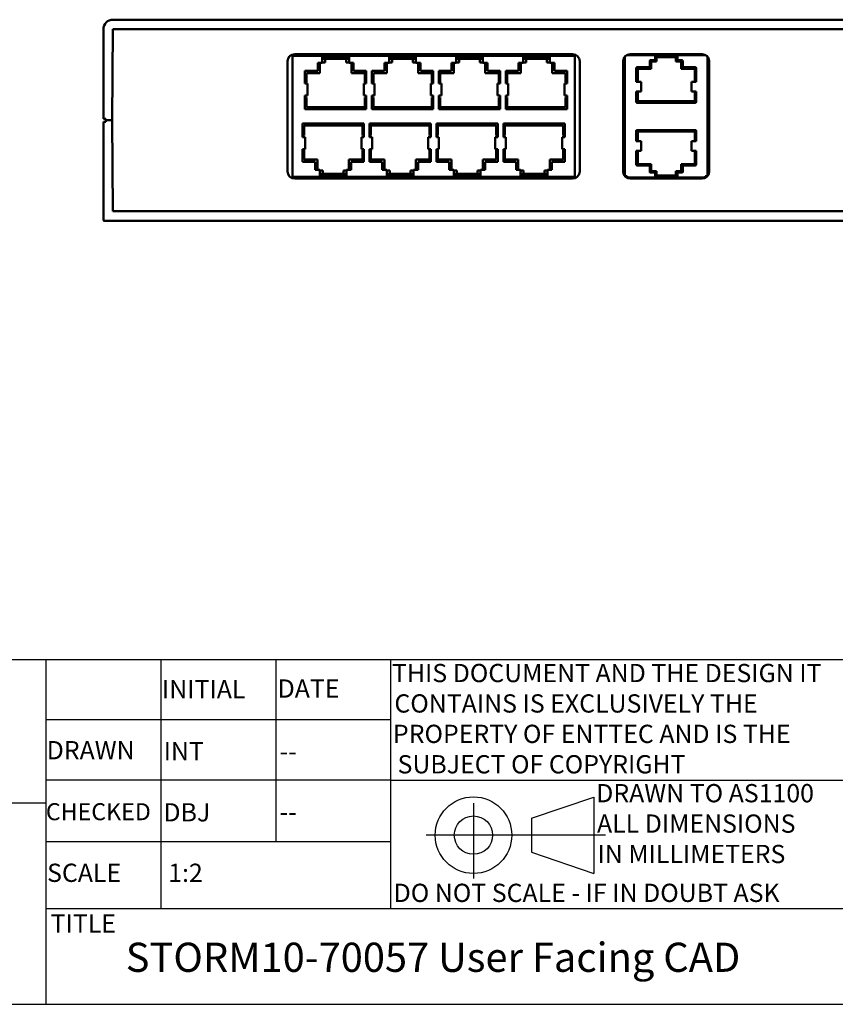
# Model space of a CAD drawing. Header units: inches. Extents: x 0 to 17, y 0 to 11.
# Tile 10 of 21: x 11 to 14.4, y 0.4 to 4.4. Entities that reach past the tile are written whole.
import ezdxf

# ---------------------------------------------------------------- set-up
doc = ezdxf.new("R2010")
doc.units = ezdxf.units.IN
doc.header["$LTSCALE"] = 0.75
doc.header["$MEASUREMENT"] = 0
for name, color, linetype in [('A3 ASME - Drawing Template (V1) v1_0', 7, 'Continuous'), ('Border', 7, 'Continuous'), ('Titleblock', 7, 'Continuous')]:
    doc.layers.add(name, color=color, linetype=linetype)
doc.layers.add('Annotations', color=7, linetype='Continuous', lineweight=25)
doc.layers.add('Visible', color=7, linetype='Continuous', lineweight=50)
doc.styles.get("Standard").update_dxf_attribs({"font": 'arial.ttf'})

# ---------------------------------------------------------------- blocks, each defined once
blk = doc.blocks.new('ANSI_B_SHEET')
at = {"layer": 'Border'}
blk.add_line((0.62, 0.38), (16.38, 0.38), dxfattribs=at)
blk = doc.blocks.new('A3 ASME - DRAWING TEMPLATE (V1) V1')
at = {"layer": 'A3 ASME - Drawing Template (V1) v1_0'}
for p, q in [((0.78894, 4.220906), (40.81934, 4.220906)), ((27.48894, 4.220906), (27.48894, 0.620906)), ((28.68894, 4.220906), (28.68894, 1.620906)), ((29.88894, 4.220906), (29.88894, 2.320906)), ((31.08894, 1.620906), (31.08894, 4.220906)), ((31.08894, 3.590906), (27.48894, 3.590906)), ((31.08894, 2.960906), (27.48894, 2.960906)), ((31.08894, 2.960906), (36.28894, 2.960906)), ((32.559853, 2.564027), (33.209853, 2.785463)), ((33.209853, 2.785463), (33.209853, 1.987434)), ((27.48894, 2.720906), (22.48894, 2.720906)), ((31.952587, 2.720906), (31.952587, 1.934141)), ((32.559853, 2.564027), (32.559853, 2.211086)), ((33.331208, 2.387285), (31.459275, 2.387285)), ((27.48894, 2.320906), (31.08894, 2.320906)), ((32.559853, 2.211086), (33.209853, 1.987434)), ((27.48894, 1.620906), (40.81934, 1.620906)), ((0.78894, 0.620906), (40.81934, 0.620906))]:
    blk.add_line(p, q, dxfattribs=at)
for radius in [0.4, 0.2]:
    blk.add_circle((31.952587, 2.387285), radius, dxfattribs=at)

msp = doc.modelspace()

# ---------------------------------------------------------------- linework, layer by layer
at = {"layer": 'Visible', "extrusion": (-5.933e-13, 0, -1)}
for p, q in [((15.26592, 4.42753), (11.40765, 4.42753)), ((15.26592, 4.42753), (11.40765, 4.42753)), ((11.36828, 4.38816), (11.36828, 4.02005)), ((11.36828, 4.38816), (11.36828, 4.02005)), ((11.40765, 4.38816), (11.40439, 4.01414)), ((11.40765, 4.38816), (11.40439, 4.01414)), ((11.40765, 4.38816), (15.26592, 4.38816)), ((11.40765, 4.38816), (15.26592, 4.38816)), ((12.12513, 3.80372), (12.12513, 4.25647)), ((12.12513, 3.80372), (12.12513, 4.25647)), ((13.30544, 4.27911), (12.1456, 4.27911)), ((12.1456, 4.27911), (12.1456, 3.78108)), ((12.1456, 4.27911), (12.1456, 3.78108)), ((13.30544, 4.27911), (12.1456, 4.27911)), ((12.15465, 4.286), (13.29639, 4.286)), ((12.15465, 4.286), (13.29639, 4.286)), ((12.26786, 4.27419), (12.26786, 4.24958)), ((12.37786, 4.27419), (12.26786, 4.27419)), ((12.26786, 4.27419), (12.26786, 4.24958)), ((12.37786, 4.27419), (12.26786, 4.27419)), ((12.26786, 4.25196), (12.28031, 4.25196)), ((12.26814, 4.26697), (12.37759, 4.26697)), ((12.26814, 4.26697), (12.37759, 4.26697)), ((12.28031, 4.26669), (12.36541, 4.26669)), ((12.28031, 4.25196), (12.28031, 4.26669)), ((12.36541, 4.26669), (12.36541, 4.25196)), ((12.36541, 4.25196), (12.37786, 4.25196)), ((12.37786, 4.24958), (12.37786, 4.27419)), ((12.37786, 4.24958), (12.37786, 4.27419)), ((12.54286, 4.27419), (12.54286, 4.24958)), ((12.65286, 4.27419), (12.54286, 4.27419)), ((12.54286, 4.27419), (12.54286, 4.24958)), ((12.65286, 4.27419), (12.54286, 4.27419)), ((12.54286, 4.25196), (12.55531, 4.25196)), ((12.65259, 4.26697), (12.54314, 4.26697)), ((12.65259, 4.26697), (12.54314, 4.26697)), ((12.55531, 4.26669), (12.64041, 4.26669)), ((12.55531, 4.25196), (12.55531, 4.26669)), ((12.64041, 4.26669), (12.64041, 4.25196)), ((12.64041, 4.25196), (12.65286, 4.25196)), ((12.65286, 4.24958), (12.65286, 4.27419)), ((12.65286, 4.24958), (12.65286, 4.27419)), ((12.81786, 4.27419), (12.81786, 4.24958)), ((12.92786, 4.27419), (12.81786, 4.27419)), ((12.81786, 4.27419), (12.81786, 4.24958)), ((12.92786, 4.27419), (12.81786, 4.27419)), ((12.81786, 4.25196), (12.83031, 4.25196)), ((12.92759, 4.26697), (12.81814, 4.26697)), ((12.92759, 4.26697), (12.81814, 4.26697)), ((12.83031, 4.26669), (12.91541, 4.26669)), ((12.83031, 4.25196), (12.83031, 4.26669)), ((12.91541, 4.26669), (12.91541, 4.25196)), ((12.91541, 4.25196), (12.92786, 4.25196)), ((12.92786, 4.24958), (12.92786, 4.27419)), ((12.92786, 4.24958), (12.92786, 4.27419)), ((13.09286, 4.27419), (13.09286, 4.24958)), ((13.20286, 4.27419), (13.09286, 4.27419)), ((13.09286, 4.27419), (13.09286, 4.24958)), ((13.20286, 4.27419), (13.09286, 4.27419)), ((13.09286, 4.25196), (13.10531, 4.25196)), ((13.09314, 4.26697), (13.20259, 4.26697)), ((13.09314, 4.26697), (13.20259, 4.26697)), ((13.10531, 4.26669), (13.19041, 4.26669)), ((13.10531, 4.25196), (13.10531, 4.26669)), ((13.19041, 4.26669), (13.19041, 4.25196)), ((13.19041, 4.25196), (13.20286, 4.25196)), ((13.20286, 4.24958), (13.20286, 4.27419)), ((13.20286, 4.24958), (13.20286, 4.27419)), ((13.30544, 3.78108), (13.30544, 4.27911)), ((13.30544, 3.78108), (13.30544, 4.27911)), ((13.32591, 4.25647), (13.32591, 3.80372)), ((13.32591, 4.25647), (13.32591, 3.80372)), ((13.50411, 3.80372), (13.50411, 4.25647)), ((13.50411, 3.80372), (13.50411, 4.25647)), ((13.5112, 4.27321), (13.5112, 3.78453)), ((13.5112, 4.27321), (13.5112, 3.78453)), ((13.51907, 4.28108), (13.84348, 4.28108)), ((13.51907, 4.28108), (13.84348, 4.28108)), ((13.53364, 4.286), (13.82891, 4.286)), ((13.53364, 4.286), (13.82891, 4.286)), ((13.61336, 4.25746), (13.61336, 4.23581)), ((13.61336, 4.25746), (13.61336, 4.23581)), ((13.61435, 4.26006), (13.61435, 4.23088)), ((13.61435, 4.26006), (13.61435, 4.23088)), ((13.61451, 4.26024), (13.61927, 4.25549)), ((13.61451, 4.26024), (13.61927, 4.25549)), ((13.63639, 4.26041), (13.61469, 4.26041)), ((13.63639, 4.26041), (13.61469, 4.26041)), ((13.63147, 4.2614), (13.6173, 4.2614)), ((13.63147, 4.2614), (13.6173, 4.2614)), ((13.64131, 4.25549), (13.61927, 4.25549)), ((13.61927, 4.25549), (13.61927, 4.22596)), ((13.64131, 4.25549), (13.61927, 4.25549)), ((13.61927, 4.25549), (13.61927, 4.22596)), ((13.72714, 4.28051), (13.63541, 4.28051)), ((13.63541, 4.28051), (13.63541, 4.27321)), ((13.63541, 4.28051), (13.63541, 4.27321)), ((13.72714, 4.28051), (13.63541, 4.28051)), ((13.63541, 4.27321), (13.63541, 4.26533)), ((13.63541, 4.27321), (13.63541, 4.26533)), ((13.63639, 4.27321), (13.63639, 4.26041)), ((13.63639, 4.27321), (13.72616, 4.27321)), ((13.63639, 4.27321), (13.63639, 4.26041)), ((13.63639, 4.27321), (13.72616, 4.27321)), ((13.63639, 4.26041), (13.64131, 4.25549)), ((13.63639, 4.26041), (13.64131, 4.25549)), ((13.64131, 4.27321), (13.64131, 4.25549)), ((13.64131, 4.27321), (13.64131, 4.25549)), ((13.72124, 4.25549), (13.72124, 4.27321)), ((13.72124, 4.25549), (13.72124, 4.27321)), ((13.72616, 4.26041), (13.72124, 4.25549)), ((13.72616, 4.26041), (13.72124, 4.25549)), ((13.74328, 4.25549), (13.72124, 4.25549)), ((13.74328, 4.25549), (13.72124, 4.25549)), ((13.72616, 4.26041), (13.72616, 4.27321)), ((13.72616, 4.26041), (13.72616, 4.27321)), ((13.74785, 4.26041), (13.72616, 4.26041)), ((13.74785, 4.26041), (13.72616, 4.26041)), ((13.72714, 4.27321), (13.72714, 4.28051)), ((13.72714, 4.27321), (13.72714, 4.28051)), ((13.72714, 4.26533), (13.72714, 4.27321)), ((13.72714, 4.26533), (13.72714, 4.27321)), ((13.74525, 4.2614), (13.73108, 4.2614)), ((13.74525, 4.2614), (13.73108, 4.2614)), ((13.74803, 4.26024), (13.74328, 4.25549)), ((13.74803, 4.26024), (13.74328, 4.25549)), ((13.74328, 4.22596), (13.74328, 4.25549)), ((13.74328, 4.22596), (13.74328, 4.25549)), ((13.7482, 4.23088), (13.7482, 4.26006)), ((13.7482, 4.23088), (13.7482, 4.26006)), ((13.74919, 4.23581), (13.74919, 4.25746)), ((13.74919, 4.23581), (13.74919, 4.25746)), ((13.85135, 3.78453), (13.85135, 4.27321)), ((13.85135, 3.78453), (13.85135, 4.27321)), ((13.85844, 4.25647), (13.85844, 3.80372)), ((13.85844, 4.25647), (13.85844, 3.80372)), ((12.19688, 4.21671), (12.19688, 4.16455)), ((12.24904, 4.21671), (12.19688, 4.21671)), ((12.19688, 4.21671), (12.19688, 4.16455)), ((12.24904, 4.21671), (12.19688, 4.21671)), ((12.24904, 4.24958), (12.24904, 4.21671)), ((12.26786, 4.24958), (12.24904, 4.24958)), ((12.24904, 4.24958), (12.24904, 4.21671)), ((12.26786, 4.24958), (12.24904, 4.24958)), ((12.25826, 4.20788), (12.25826, 4.24958)), ((12.39668, 4.24958), (12.37786, 4.24958)), ((12.39668, 4.24958), (12.37786, 4.24958)), ((12.38746, 4.24958), (12.38746, 4.20788)), ((12.39668, 4.21671), (12.39668, 4.24958)), ((12.39668, 4.21671), (12.39668, 4.24958)), ((12.44885, 4.21671), (12.39668, 4.21671)), ((12.44885, 4.21671), (12.39668, 4.21671)), ((12.44885, 4.16455), (12.44885, 4.21671)), ((12.44885, 4.16455), (12.44885, 4.21671)), ((12.47188, 4.21671), (12.47188, 4.16455)), ((12.52404, 4.21671), (12.47188, 4.21671)), ((12.47188, 4.21671), (12.47188, 4.16455)), ((12.52404, 4.21671), (12.47188, 4.21671)), ((12.52404, 4.24958), (12.52404, 4.21671)), ((12.54286, 4.24958), (12.52404, 4.24958)), ((12.52404, 4.24958), (12.52404, 4.21671)), ((12.54286, 4.24958), (12.52404, 4.24958)), ((12.53326, 4.20788), (12.53326, 4.24958)), ((12.67168, 4.24958), (12.65286, 4.24958)), ((12.67168, 4.24958), (12.65286, 4.24958)), ((12.66246, 4.24958), (12.66246, 4.20788)), ((12.67168, 4.21671), (12.67168, 4.24958)), ((12.67168, 4.21671), (12.67168, 4.24958)), ((12.72385, 4.21671), (12.67168, 4.21671)), ((12.72385, 4.21671), (12.67168, 4.21671)), ((12.72385, 4.16455), (12.72385, 4.21671)), ((12.72385, 4.16455), (12.72385, 4.21671)), ((12.74688, 4.21671), (12.74688, 4.16455)), ((12.79904, 4.21671), (12.74688, 4.21671)), ((12.74688, 4.21671), (12.74688, 4.16455)), ((12.79904, 4.21671), (12.74688, 4.21671)), ((12.79904, 4.24958), (12.79904, 4.21671)), ((12.81786, 4.24958), (12.79904, 4.24958)), ((12.79904, 4.24958), (12.79904, 4.21671)), ((12.81786, 4.24958), (12.79904, 4.24958)), ((12.80826, 4.20788), (12.80826, 4.24958)), ((12.94668, 4.24958), (12.92786, 4.24958)), ((12.94668, 4.24958), (12.92786, 4.24958)), ((12.93746, 4.24958), (12.93746, 4.20788)), ((12.94668, 4.21671), (12.94668, 4.24958)), ((12.94668, 4.21671), (12.94668, 4.24958)), ((12.99885, 4.21671), (12.94668, 4.21671)), ((12.99885, 4.21671), (12.94668, 4.21671)), ((12.99885, 4.16455), (12.99885, 4.21671)), ((12.99885, 4.16455), (12.99885, 4.21671)), ((13.02188, 4.21671), (13.02188, 4.16455)), ((13.07404, 4.21671), (13.02188, 4.21671)), ((13.02188, 4.21671), (13.02188, 4.16455)), ((13.07404, 4.21671), (13.02188, 4.21671)), ((13.07404, 4.24958), (13.07404, 4.21671)), ((13.09286, 4.24958), (13.07404, 4.24958)), ((13.07404, 4.24958), (13.07404, 4.21671)), ((13.09286, 4.24958), (13.07404, 4.24958)), ((13.08326, 4.20788), (13.08326, 4.24958)), ((13.22168, 4.24958), (13.20286, 4.24958)), ((13.22168, 4.24958), (13.20286, 4.24958)), ((13.21246, 4.24958), (13.21246, 4.20788)), ((13.22168, 4.21671), (13.22168, 4.24958)), ((13.22168, 4.21671), (13.22168, 4.24958)), ((13.27385, 4.21671), (13.22168, 4.21671)), ((13.27385, 4.21671), (13.22168, 4.21671)), ((13.27385, 4.16455), (13.27385, 4.21671)), ((13.27385, 4.16455), (13.27385, 4.21671)), ((13.55824, 4.22793), (13.55824, 4.17143)), ((13.55824, 4.22793), (13.55824, 4.17143)), ((13.55923, 4.23053), (13.55923, 4.17143)), ((13.55923, 4.23053), (13.55923, 4.17143)), ((13.5594, 4.23072), (13.56415, 4.22596)), ((13.5594, 4.23072), (13.56415, 4.22596)), ((13.61435, 4.23088), (13.55958, 4.23088)), ((13.61435, 4.23088), (13.55958, 4.23088)), ((13.60942, 4.23187), (13.56218, 4.23187)), ((13.60942, 4.23187), (13.56218, 4.23187)), ((13.61927, 4.22596), (13.56415, 4.22596)), ((13.56415, 4.22596), (13.56415, 4.17143)), ((13.56415, 4.22596), (13.56415, 4.17143)), ((13.61927, 4.22596), (13.56415, 4.22596)), ((13.61435, 4.23088), (13.61927, 4.22596)), ((13.61435, 4.23088), (13.61927, 4.22596)), ((13.7482, 4.23088), (13.74328, 4.22596)), ((13.7482, 4.23088), (13.74328, 4.22596)), ((13.7984, 4.22596), (13.74328, 4.22596)), ((13.7984, 4.22596), (13.74328, 4.22596)), ((13.80297, 4.23088), (13.7482, 4.23088)), ((13.80297, 4.23088), (13.7482, 4.23088)), ((13.80037, 4.23187), (13.75313, 4.23187)), ((13.80037, 4.23187), (13.75313, 4.23187)), ((13.80315, 4.23072), (13.7984, 4.22596)), ((13.80315, 4.23072), (13.7984, 4.22596)), ((13.7984, 4.17143), (13.7984, 4.22596)), ((13.7984, 4.17143), (13.7984, 4.22596)), ((13.80332, 4.17143), (13.80332, 4.23053)), ((13.80332, 4.17143), (13.80332, 4.23053)), ((13.80431, 4.17143), (13.80431, 4.22793)), ((13.80431, 4.17143), (13.80431, 4.22793)), ((12.20275, 4.20788), (12.25826, 4.20788)), ((12.20275, 4.1674), (12.20275, 4.20788)), ((12.38746, 4.20788), (12.44297, 4.20788)), ((12.44297, 4.20788), (12.44297, 4.1674)), ((12.47775, 4.20788), (12.53326, 4.20788)), ((12.47775, 4.1674), (12.47775, 4.20788)), ((12.66246, 4.20788), (12.71797, 4.20788)), ((12.71797, 4.20788), (12.71797, 4.1674)), ((12.75275, 4.20788), (12.80826, 4.20788)), ((12.75275, 4.1674), (12.75275, 4.20788)), ((12.93746, 4.20788), (12.99297, 4.20788)), ((12.99297, 4.20788), (12.99297, 4.1674)), ((13.02775, 4.20788), (13.08326, 4.20788)), ((13.02775, 4.1674), (13.02775, 4.20788)), ((13.21246, 4.20788), (13.26797, 4.20788)), ((13.26797, 4.20788), (13.26797, 4.1674)), ((13.56808, 4.17143), (13.55824, 4.17143)), ((13.56808, 4.17143), (13.55824, 4.17143)), ((13.57793, 4.17143), (13.56808, 4.17143)), ((13.57793, 4.17143), (13.56808, 4.17143)), ((13.57793, 4.13206), (13.57793, 4.17143)), ((13.57793, 4.13206), (13.57793, 4.17143)), ((13.79446, 4.17143), (13.78462, 4.17143)), ((13.78462, 4.17143), (13.78462, 4.13206)), ((13.79446, 4.17143), (13.78462, 4.17143)), ((13.78462, 4.17143), (13.78462, 4.13206)), ((13.80431, 4.17143), (13.79446, 4.17143)), ((13.80431, 4.17143), (13.79446, 4.17143)), ((12.20275, 4.1674), (12.19688, 4.1674)), ((12.20275, 4.1674), (12.19688, 4.1674)), ((12.20657, 4.16455), (12.19688, 4.16455)), ((12.20657, 4.16455), (12.19688, 4.16455)), ((12.20657, 4.16455), (12.20738, 4.16455)), ((12.20657, 4.16455), (12.20738, 4.16455)), ((12.20738, 4.11533), (12.20738, 4.16455)), ((12.43835, 4.16455), (12.43915, 4.16455)), ((12.43835, 4.16455), (12.43835, 4.11533)), ((12.43835, 4.16455), (12.43915, 4.16455)), ((12.44885, 4.16455), (12.43915, 4.16455)), ((12.44885, 4.16455), (12.43915, 4.16455)), ((12.44885, 4.1674), (12.44297, 4.1674)), ((12.44885, 4.1674), (12.44297, 4.1674)), ((12.47188, 4.1674), (12.47775, 4.1674)), ((12.47188, 4.1674), (12.47775, 4.1674)), ((12.48157, 4.16455), (12.47188, 4.16455)), ((12.48157, 4.16455), (12.47188, 4.16455)), ((12.48157, 4.16455), (12.48238, 4.16455)), ((12.48157, 4.16455), (12.48238, 4.16455)), ((12.48238, 4.11533), (12.48238, 4.16455)), ((12.71335, 4.16455), (12.71415, 4.16455)), ((12.71335, 4.16455), (12.71335, 4.11533)), ((12.71335, 4.16455), (12.71415, 4.16455)), ((12.72385, 4.16455), (12.71415, 4.16455)), ((12.72385, 4.16455), (12.71415, 4.16455)), ((12.71797, 4.1674), (12.72385, 4.1674)), ((12.71797, 4.1674), (12.72385, 4.1674)), ((12.74688, 4.1674), (12.75275, 4.1674)), ((12.74688, 4.1674), (12.75275, 4.1674)), ((12.75657, 4.16455), (12.74688, 4.16455)), ((12.75657, 4.16455), (12.74688, 4.16455)), ((12.75657, 4.16455), (12.75738, 4.16455)), ((12.75657, 4.16455), (12.75738, 4.16455)), ((12.75738, 4.11533), (12.75738, 4.16455)), ((12.98835, 4.16455), (12.98915, 4.16455)), ((12.98835, 4.16455), (12.98835, 4.11533)), ((12.98835, 4.16455), (12.98915, 4.16455)), ((12.99885, 4.16455), (12.98915, 4.16455)), ((12.99885, 4.16455), (12.98915, 4.16455)), ((12.99297, 4.1674), (12.99885, 4.1674)), ((12.99297, 4.1674), (12.99885, 4.1674)), ((13.02775, 4.1674), (13.02188, 4.1674)), ((13.02775, 4.1674), (13.02188, 4.1674)), ((13.03157, 4.16455), (13.02188, 4.16455)), ((13.03157, 4.16455), (13.02188, 4.16455)), ((13.03157, 4.16455), (13.03238, 4.16455)), ((13.03157, 4.16455), (13.03238, 4.16455)), ((13.03238, 4.11533), (13.03238, 4.16455)), ((13.26335, 4.16455), (13.26415, 4.16455)), ((13.26335, 4.16455), (13.26335, 4.11533)), ((13.26335, 4.16455), (13.26415, 4.16455)), ((13.27385, 4.16455), (13.26415, 4.16455)), ((13.27385, 4.16455), (13.26415, 4.16455)), ((13.27385, 4.1674), (13.26797, 4.1674)), ((13.27385, 4.1674), (13.26797, 4.1674)), ((13.55824, 4.13206), (13.55824, 4.09014)), ((13.55824, 4.13206), (13.56808, 4.13206)), ((13.55824, 4.13206), (13.55824, 4.09014)), ((13.55824, 4.13206), (13.56808, 4.13206)), ((13.55923, 4.13206), (13.55923, 4.08753)), ((13.55923, 4.13206), (13.55923, 4.08753)), ((13.56415, 4.13206), (13.56415, 4.0921)), ((13.56415, 4.13206), (13.56415, 4.0921)), ((13.56808, 4.13206), (13.57793, 4.13206)), ((13.56808, 4.13206), (13.57793, 4.13206)), ((13.78462, 4.13206), (13.79446, 4.13206)), ((13.78462, 4.13206), (13.79446, 4.13206)), ((13.79446, 4.13206), (13.80431, 4.13206)), ((13.79446, 4.13206), (13.80431, 4.13206)), ((13.7984, 4.0921), (13.7984, 4.13206)), ((13.7984, 4.0921), (13.7984, 4.13206)), ((13.80332, 4.08753), (13.80332, 4.13206)), ((13.80332, 4.08753), (13.80332, 4.13206)), ((13.80431, 4.09014), (13.80431, 4.13206)), ((13.80431, 4.09014), (13.80431, 4.13206)), ((12.19688, 4.11533), (12.19688, 4.05923)), ((12.20657, 4.11533), (12.19688, 4.11533)), ((12.20657, 4.11533), (12.19688, 4.11533)), ((12.19688, 4.11533), (12.19688, 4.05923)), ((12.19688, 4.10834), (12.20275, 4.10834)), ((12.19688, 4.10834), (12.20275, 4.10834)), ((12.20275, 4.06786), (12.20275, 4.10834)), ((12.20657, 4.11533), (12.20738, 4.11533)), ((12.20657, 4.11533), (12.20738, 4.11533)), ((12.43835, 4.11533), (12.43915, 4.11533)), ((12.43835, 4.11533), (12.43915, 4.11533)), ((12.44885, 4.11533), (12.43915, 4.11533)), ((12.44885, 4.11533), (12.43915, 4.11533)), ((12.44297, 4.10834), (12.44885, 4.10834)), ((12.44297, 4.10834), (12.44885, 4.10834)), ((12.44297, 4.10834), (12.44297, 4.06786)), ((12.44885, 4.05923), (12.44885, 4.11533)), ((12.44885, 4.05923), (12.44885, 4.11533)), ((12.47188, 4.11533), (12.47188, 4.05923)), ((12.48157, 4.11533), (12.47188, 4.11533)), ((12.48157, 4.11533), (12.47188, 4.11533)), ((12.47188, 4.11533), (12.47188, 4.05923)), ((12.47775, 4.10834), (12.47188, 4.10834)), ((12.47775, 4.10834), (12.47188, 4.10834)), ((12.47775, 4.06786), (12.47775, 4.10834)), ((12.48157, 4.11533), (12.48238, 4.11533)), ((12.48157, 4.11533), (12.48238, 4.11533)), ((12.71335, 4.11533), (12.71415, 4.11533)), ((12.71335, 4.11533), (12.71415, 4.11533)), ((12.72385, 4.11533), (12.71415, 4.11533)), ((12.72385, 4.11533), (12.71415, 4.11533)), ((12.72385, 4.10834), (12.71797, 4.10834)), ((12.72385, 4.10834), (12.71797, 4.10834)), ((12.71797, 4.10834), (12.71797, 4.06786)), ((12.72385, 4.05923), (12.72385, 4.11533)), ((12.72385, 4.05923), (12.72385, 4.11533)), ((12.74688, 4.11533), (12.74688, 4.05923)), ((12.75657, 4.11533), (12.74688, 4.11533)), ((12.75657, 4.11533), (12.74688, 4.11533)), ((12.74688, 4.11533), (12.74688, 4.05923)), ((12.75275, 4.10834), (12.74688, 4.10834)), ((12.75275, 4.10834), (12.74688, 4.10834)), ((12.75275, 4.06786), (12.75275, 4.10834)), ((12.75657, 4.11533), (12.75738, 4.11533)), ((12.75657, 4.11533), (12.75738, 4.11533)), ((12.98835, 4.11533), (12.98915, 4.11533)), ((12.98835, 4.11533), (12.98915, 4.11533)), ((12.99885, 4.11533), (12.98915, 4.11533)), ((12.99885, 4.11533), (12.98915, 4.11533)), ((12.99885, 4.10834), (12.99297, 4.10834)), ((12.99885, 4.10834), (12.99297, 4.10834)), ((12.99297, 4.10834), (12.99297, 4.06786)), ((12.99885, 4.05923), (12.99885, 4.11533)), ((12.99885, 4.05923), (12.99885, 4.11533)), ((13.02188, 4.11533), (13.02188, 4.05923)), ((13.03157, 4.11533), (13.02188, 4.11533)), ((13.03157, 4.11533), (13.02188, 4.11533)), ((13.02188, 4.11533), (13.02188, 4.05923)), ((13.02188, 4.10834), (13.02775, 4.10834)), ((13.02188, 4.10834), (13.02775, 4.10834)), ((13.02775, 4.06786), (13.02775, 4.10834)), ((13.03157, 4.11533), (13.03238, 4.11533)), ((13.03157, 4.11533), (13.03238, 4.11533)), ((13.26335, 4.11533), (13.26415, 4.11533)), ((13.26335, 4.11533), (13.26415, 4.11533)), ((13.27385, 4.11533), (13.26415, 4.11533)), ((13.27385, 4.11533), (13.26415, 4.11533)), ((13.26797, 4.10834), (13.27385, 4.10834)), ((13.26797, 4.10834), (13.27385, 4.10834)), ((13.26797, 4.10834), (13.26797, 4.06786)), ((13.27385, 4.05923), (13.27385, 4.11533)), ((13.27385, 4.05923), (13.27385, 4.11533)), ((13.5594, 4.08735), (13.56415, 4.0921)), ((13.5594, 4.08735), (13.56415, 4.0921)), ((13.56415, 4.0921), (13.7984, 4.0921)), ((13.56415, 4.0921), (13.7984, 4.0921)), ((13.80315, 4.08735), (13.7984, 4.0921)), ((13.80315, 4.08735), (13.7984, 4.0921)), ((12.19688, 4.05923), (12.44885, 4.05923)), ((12.19688, 4.05923), (12.44885, 4.05923)), ((12.44297, 4.06786), (12.20275, 4.06786)), ((12.44885, 4.06061), (12.42887, 4.06061)), ((12.42887, 4.06061), (12.42887, 4.05923)), ((12.42887, 4.06061), (12.42887, 4.05923)), ((12.44885, 4.06061), (12.42887, 4.06061)), ((12.43083, 4.05962), (12.44885, 4.05962)), ((12.43083, 4.05923), (12.43083, 4.05962)), ((12.43083, 4.05962), (12.44885, 4.05962)), ((12.43083, 4.05923), (12.43083, 4.05962)), ((12.49186, 4.06061), (12.47188, 4.06061)), ((12.49186, 4.06061), (12.47188, 4.06061)), ((12.47188, 4.05962), (12.48989, 4.05962)), ((12.47188, 4.05962), (12.48989, 4.05962)), ((12.47188, 4.05923), (12.72385, 4.05923)), ((12.47188, 4.05923), (12.72385, 4.05923)), ((12.71797, 4.06786), (12.47775, 4.06786)), ((12.48989, 4.05923), (12.48989, 4.05962)), ((12.48989, 4.05923), (12.48989, 4.05962)), ((12.49186, 4.06061), (12.49186, 4.05923)), ((12.49186, 4.06061), (12.49186, 4.05923)), ((12.70387, 4.06061), (12.70387, 4.05923)), ((12.72385, 4.06061), (12.70387, 4.06061)), ((12.72385, 4.06061), (12.70387, 4.06061)), ((12.70387, 4.06061), (12.70387, 4.05923)), ((12.70583, 4.05962), (12.72385, 4.05962)), ((12.70583, 4.05923), (12.70583, 4.05962)), ((12.70583, 4.05962), (12.72385, 4.05962)), ((12.70583, 4.05923), (12.70583, 4.05962)), ((12.76686, 4.06061), (12.74688, 4.06061)), ((12.76686, 4.06061), (12.74688, 4.06061)), ((12.74688, 4.05962), (12.76489, 4.05962)), ((12.74688, 4.05962), (12.76489, 4.05962)), ((12.74688, 4.05923), (12.99885, 4.05923)), ((12.74688, 4.05923), (12.99885, 4.05923)), ((12.99297, 4.06786), (12.75275, 4.06786)), ((12.76489, 4.05923), (12.76489, 4.05962)), ((12.76489, 4.05923), (12.76489, 4.05962)), ((12.76686, 4.06061), (12.76686, 4.05923)), ((12.76686, 4.06061), (12.76686, 4.05923)), ((12.99885, 4.06061), (12.97887, 4.06061)), ((12.97887, 4.06061), (12.97887, 4.05923)), ((12.97887, 4.06061), (12.97887, 4.05923)), ((12.99885, 4.06061), (12.97887, 4.06061)), ((12.98083, 4.05962), (12.99885, 4.05962)), ((12.98083, 4.05962), (12.98083, 4.05923)), ((12.98083, 4.05962), (12.99885, 4.05962)), ((12.98083, 4.05962), (12.98083, 4.05923)), ((13.04186, 4.06061), (13.02188, 4.06061)), ((13.04186, 4.06061), (13.02188, 4.06061)), ((13.02188, 4.05962), (13.03989, 4.05962)), ((13.02188, 4.05962), (13.03989, 4.05962)), ((13.02188, 4.05923), (13.27385, 4.05923)), ((13.02188, 4.05923), (13.27385, 4.05923)), ((13.26797, 4.06786), (13.02775, 4.06786)), ((13.03989, 4.05962), (13.03989, 4.05923)), ((13.03989, 4.05962), (13.03989, 4.05923)), ((13.04186, 4.06061), (13.04186, 4.05923)), ((13.04186, 4.06061), (13.04186, 4.05923)), ((13.55958, 4.08718), (13.80297, 4.08718)), ((13.55958, 4.08718), (13.80297, 4.08718)), ((13.56218, 4.0862), (13.80037, 4.0862)), ((13.56218, 4.0862), (13.80037, 4.0862)), ((11.37813, 4.02005), (11.36828, 4.02005)), ((11.37813, 4.02005), (11.36828, 4.02005)), ((11.36828, 4.00824), (11.36828, 3.60469)), ((11.36828, 4.00824), (11.37813, 4.00824)), ((11.36828, 4.00824), (11.37813, 4.00824)), ((11.36828, 4.00824), (11.36828, 3.60469)), ((11.37813, 4.02005), (11.37813, 4.01414)), ((11.37813, 4.02005), (11.37813, 4.00824)), ((11.37813, 4.01414), (11.40439, 4.01414)), ((11.37813, 4.01414), (11.37813, 4.00824)), ((11.37813, 4.01414), (11.40439, 4.01414)), ((11.40765, 3.64013), (11.40439, 4.01414)), ((11.40765, 3.64013), (11.40439, 4.01414)), ((12.18703, 4.00096), (12.18703, 3.94486)), ((12.439, 4.00096), (12.18703, 4.00096)), ((12.439, 4.00096), (12.18703, 4.00096)), ((12.18703, 4.00096), (12.18703, 3.94486)), ((12.19291, 3.99233), (12.43313, 3.99233)), ((12.19291, 3.95185), (12.19291, 3.99233)), ((12.43313, 3.99233), (12.43313, 3.95185)), ((12.439, 3.94486), (12.439, 4.00096)), ((12.439, 3.94486), (12.439, 4.00096)), ((12.46204, 4.00096), (12.46204, 3.94486)), ((12.714, 4.00096), (12.46204, 4.00096)), ((12.714, 4.00096), (12.46204, 4.00096)), ((12.46204, 4.00096), (12.46204, 3.94486)), ((12.46791, 3.99233), (12.70813, 3.99233)), ((12.46791, 3.95185), (12.46791, 3.99233)), ((12.70813, 3.99233), (12.70813, 3.95185)), ((12.714, 3.94486), (12.714, 4.00096)), ((12.714, 3.94486), (12.714, 4.00096)), ((12.73704, 4.00096), (12.73704, 3.94486)), ((12.989, 4.00096), (12.73704, 4.00096)), ((12.73704, 4.00096), (12.73704, 3.94486)), ((12.989, 4.00096), (12.73704, 4.00096)), ((12.74291, 3.99233), (12.98313, 3.99233)), ((12.74291, 3.95185), (12.74291, 3.99233)), ((12.98313, 3.99233), (12.98313, 3.95185)), ((12.989, 3.94486), (12.989, 4.00096)), ((12.989, 3.94486), (12.989, 4.00096)), ((13.01203, 4.00096), (13.01203, 3.94486)), ((13.264, 4.00096), (13.01203, 4.00096)), ((13.01203, 4.00096), (13.01203, 3.94486)), ((13.264, 4.00096), (13.01203, 4.00096)), ((13.01791, 3.99233), (13.25813, 3.99233)), ((13.01791, 3.95185), (13.01791, 3.99233)), ((13.25813, 3.99233), (13.25813, 3.95185)), ((13.264, 3.94486), (13.264, 4.00096)), ((13.264, 3.94486), (13.264, 4.00096)), ((13.55824, 3.97006), (13.55824, 3.92813)), ((13.55824, 3.97006), (13.55824, 3.92813)), ((13.55923, 3.97266), (13.55923, 3.92813)), ((13.55923, 3.97266), (13.55923, 3.92813)), ((13.5594, 3.97284), (13.56415, 3.96809)), ((13.5594, 3.97284), (13.56415, 3.96809)), ((13.80297, 3.97301), (13.55958, 3.97301)), ((13.80297, 3.97301), (13.55958, 3.97301)), ((13.80037, 3.97399), (13.56218, 3.97399)), ((13.80037, 3.97399), (13.56218, 3.97399)), ((13.7984, 3.96809), (13.56415, 3.96809)), ((13.56415, 3.96809), (13.56415, 3.92813)), ((13.7984, 3.96809), (13.56415, 3.96809)), ((13.56415, 3.96809), (13.56415, 3.92813)), ((13.80315, 3.97284), (13.7984, 3.96809)), ((13.80315, 3.97284), (13.7984, 3.96809)), ((13.7984, 3.92813), (13.7984, 3.96809)), ((13.7984, 3.92813), (13.7984, 3.96809)), ((13.80332, 3.92813), (13.80332, 3.97266)), ((13.80332, 3.92813), (13.80332, 3.97266)), ((13.80431, 3.92813), (13.80431, 3.97006)), ((13.80431, 3.92813), (13.80431, 3.97006)), ((12.19291, 3.95185), (12.18703, 3.95185)), ((12.19291, 3.95185), (12.18703, 3.95185)), ((12.19673, 3.94486), (12.18703, 3.94486)), ((12.19673, 3.94486), (12.18703, 3.94486)), ((12.19673, 3.94486), (12.19754, 3.94486)), ((12.19673, 3.94486), (12.19754, 3.94486)), ((12.19754, 3.89565), (12.19754, 3.94486)), ((12.4285, 3.94486), (12.42931, 3.94486)), ((12.4285, 3.94486), (12.4285, 3.89565)), ((12.4285, 3.94486), (12.42931, 3.94486)), ((12.439, 3.94486), (12.42931, 3.94486)), ((12.439, 3.94486), (12.42931, 3.94486)), ((12.439, 3.95185), (12.43313, 3.95185)), ((12.439, 3.95185), (12.43313, 3.95185)), ((12.46204, 3.95185), (12.46791, 3.95185)), ((12.46204, 3.95185), (12.46791, 3.95185)), ((12.47173, 3.94486), (12.46204, 3.94486)), ((12.47173, 3.94486), (12.46204, 3.94486)), ((12.47173, 3.94486), (12.47254, 3.94486)), ((12.47173, 3.94486), (12.47254, 3.94486)), ((12.47254, 3.89565), (12.47254, 3.94486)), ((12.7035, 3.94486), (12.70431, 3.94486)), ((12.7035, 3.94486), (12.7035, 3.89565)), ((12.7035, 3.94486), (12.70431, 3.94486)), ((12.714, 3.94486), (12.70431, 3.94486)), ((12.714, 3.94486), (12.70431, 3.94486)), ((12.70813, 3.95185), (12.714, 3.95185)), ((12.70813, 3.95185), (12.714, 3.95185)), ((12.73704, 3.95185), (12.74291, 3.95185)), ((12.73704, 3.95185), (12.74291, 3.95185)), ((12.74673, 3.94486), (12.73704, 3.94486)), ((12.74673, 3.94486), (12.73704, 3.94486)), ((12.74673, 3.94486), (12.74753, 3.94486)), ((12.74673, 3.94486), (12.74753, 3.94486)), ((12.74753, 3.89565), (12.74753, 3.94486)), ((12.9785, 3.94486), (12.97931, 3.94486)), ((12.9785, 3.94486), (12.9785, 3.89565)), ((12.9785, 3.94486), (12.97931, 3.94486)), ((12.989, 3.94486), (12.97931, 3.94486)), ((12.989, 3.94486), (12.97931, 3.94486)), ((12.98313, 3.95185), (12.989, 3.95185)), ((12.98313, 3.95185), (12.989, 3.95185)), ((13.01791, 3.95185), (13.01203, 3.95185)), ((13.01791, 3.95185), (13.01203, 3.95185)), ((13.02173, 3.94486), (13.01203, 3.94486)), ((13.02173, 3.94486), (13.01203, 3.94486)), ((13.02173, 3.94486), (13.02253, 3.94486)), ((13.02173, 3.94486), (13.02253, 3.94486)), ((13.02253, 3.89565), (13.02253, 3.94486)), ((13.2535, 3.94486), (13.25431, 3.94486)), ((13.2535, 3.94486), (13.2535, 3.89565)), ((13.2535, 3.94486), (13.25431, 3.94486)), ((13.264, 3.94486), (13.25431, 3.94486)), ((13.264, 3.94486), (13.25431, 3.94486)), ((13.264, 3.95185), (13.25813, 3.95185)), ((13.264, 3.95185), (13.25813, 3.95185)), ((13.56808, 3.92813), (13.55824, 3.92813)), ((13.56808, 3.92813), (13.55824, 3.92813)), ((13.57793, 3.92813), (13.56808, 3.92813)), ((13.57793, 3.92813), (13.56808, 3.92813)), ((13.57793, 3.88876), (13.57793, 3.92813)), ((13.57793, 3.88876), (13.57793, 3.92813)), ((13.79446, 3.92813), (13.78462, 3.92813)), ((13.78462, 3.92813), (13.78462, 3.88876)), ((13.78462, 3.92813), (13.78462, 3.88876)), ((13.79446, 3.92813), (13.78462, 3.92813)), ((13.80431, 3.92813), (13.79446, 3.92813)), ((13.80431, 3.92813), (13.79446, 3.92813)), ((12.18703, 3.89565), (12.18703, 3.84348)), ((12.19673, 3.89565), (12.18703, 3.89565)), ((12.19673, 3.89565), (12.18703, 3.89565)), ((12.18703, 3.89565), (12.18703, 3.84348)), ((12.18703, 3.89279), (12.19291, 3.89279)), ((12.18703, 3.89279), (12.19291, 3.89279)), ((12.19291, 3.85231), (12.19291, 3.89279)), ((12.19673, 3.89565), (12.19754, 3.89565)), ((12.19673, 3.89565), (12.19754, 3.89565)), ((12.4285, 3.89565), (12.42931, 3.89565)), ((12.4285, 3.89565), (12.42931, 3.89565)), ((12.439, 3.89565), (12.42931, 3.89565)), ((12.439, 3.89565), (12.42931, 3.89565)), ((12.43313, 3.89279), (12.439, 3.89279)), ((12.43313, 3.89279), (12.439, 3.89279)), ((12.43313, 3.89279), (12.43313, 3.85231)), ((12.439, 3.84348), (12.439, 3.89565)), ((12.439, 3.84348), (12.439, 3.89565)), ((12.46204, 3.89565), (12.46204, 3.84348)), ((12.47173, 3.89565), (12.46204, 3.89565)), ((12.47173, 3.89565), (12.46204, 3.89565)), ((12.46204, 3.89565), (12.46204, 3.84348)), ((12.46791, 3.89279), (12.46204, 3.89279)), ((12.46791, 3.89279), (12.46204, 3.89279)), ((12.46791, 3.85231), (12.46791, 3.89279)), ((12.47173, 3.89565), (12.47254, 3.89565)), ((12.47173, 3.89565), (12.47254, 3.89565)), ((12.7035, 3.89565), (12.70431, 3.89565)), ((12.7035, 3.89565), (12.70431, 3.89565)), ((12.714, 3.89565), (12.70431, 3.89565)), ((12.714, 3.89565), (12.70431, 3.89565)), ((12.714, 3.89279), (12.70813, 3.89279)), ((12.714, 3.89279), (12.70813, 3.89279)), ((12.70813, 3.89279), (12.70813, 3.85231)), ((12.714, 3.84348), (12.714, 3.89565)), ((12.714, 3.84348), (12.714, 3.89565)), ((12.73704, 3.89565), (12.73704, 3.84348)), ((12.74673, 3.89565), (12.73704, 3.89565)), ((12.74673, 3.89565), (12.73704, 3.89565)), ((12.73704, 3.89565), (12.73704, 3.84348)), ((12.74291, 3.89279), (12.73704, 3.89279)), ((12.74291, 3.89279), (12.73704, 3.89279)), ((12.74291, 3.85231), (12.74291, 3.89279)), ((12.74673, 3.89565), (12.74753, 3.89565)), ((12.74673, 3.89565), (12.74753, 3.89565)), ((12.9785, 3.89565), (12.97931, 3.89565)), ((12.9785, 3.89565), (12.97931, 3.89565)), ((12.989, 3.89565), (12.97931, 3.89565)), ((12.989, 3.89565), (12.97931, 3.89565)), ((12.989, 3.89279), (12.98313, 3.89279)), ((12.989, 3.89279), (12.98313, 3.89279)), ((12.98313, 3.89279), (12.98313, 3.85231)), ((12.989, 3.84348), (12.989, 3.89565)), ((12.989, 3.84348), (12.989, 3.89565)), ((13.01203, 3.89565), (13.01203, 3.84348)), ((13.02173, 3.89565), (13.01203, 3.89565)), ((13.02173, 3.89565), (13.01203, 3.89565)), ((13.01203, 3.89565), (13.01203, 3.84348)), ((13.01203, 3.89279), (13.01791, 3.89279)), ((13.01203, 3.89279), (13.01791, 3.89279)), ((13.01791, 3.85231), (13.01791, 3.89279)), ((13.02173, 3.89565), (13.02253, 3.89565)), ((13.02173, 3.89565), (13.02253, 3.89565)), ((13.2535, 3.89565), (13.25431, 3.89565)), ((13.2535, 3.89565), (13.25431, 3.89565)), ((13.264, 3.89565), (13.25431, 3.89565)), ((13.264, 3.89565), (13.25431, 3.89565)), ((13.25813, 3.89279), (13.264, 3.89279)), ((13.25813, 3.89279), (13.264, 3.89279)), ((13.25813, 3.89279), (13.25813, 3.85231)), ((13.264, 3.84348), (13.264, 3.89565)), ((13.264, 3.84348), (13.264, 3.89565)), ((13.55824, 3.88876), (13.55824, 3.83226)), ((13.55824, 3.88876), (13.56808, 3.88876)), ((13.55824, 3.88876), (13.55824, 3.83226)), ((13.55824, 3.88876), (13.56808, 3.88876)), ((13.55923, 3.88876), (13.55923, 3.82966)), ((13.55923, 3.88876), (13.55923, 3.82966)), ((13.56415, 3.88876), (13.56415, 3.83423)), ((13.56415, 3.88876), (13.56415, 3.83423)), ((13.56808, 3.88876), (13.57793, 3.88876)), ((13.56808, 3.88876), (13.57793, 3.88876)), ((13.78462, 3.88876), (13.79446, 3.88876)), ((13.78462, 3.88876), (13.79446, 3.88876)), ((13.79446, 3.88876), (13.80431, 3.88876)), ((13.79446, 3.88876), (13.80431, 3.88876)), ((13.7984, 3.83423), (13.7984, 3.88876)), ((13.7984, 3.83423), (13.7984, 3.88876)), ((13.80332, 3.82966), (13.80332, 3.88876)), ((13.80332, 3.82966), (13.80332, 3.88876)), ((13.80431, 3.83226), (13.80431, 3.88876)), ((13.80431, 3.83226), (13.80431, 3.88876)), ((12.24842, 3.85231), (12.19291, 3.85231)), ((12.24842, 3.81061), (12.24842, 3.85231)), ((12.37762, 3.85231), (12.37762, 3.81061)), ((12.43313, 3.85231), (12.37762, 3.85231)), ((12.52342, 3.85231), (12.46791, 3.85231)), ((12.52342, 3.81061), (12.52342, 3.85231)), ((12.65262, 3.85231), (12.65262, 3.81061)), ((12.70813, 3.85231), (12.65262, 3.85231)), ((12.79842, 3.85231), (12.74291, 3.85231)), ((12.79842, 3.81061), (12.79842, 3.85231)), ((12.92762, 3.85231), (12.92762, 3.81061)), ((12.98313, 3.85231), (12.92762, 3.85231)), ((13.07342, 3.85231), (13.01791, 3.85231)), ((13.07342, 3.81061), (13.07342, 3.85231)), ((13.20262, 3.85231), (13.20262, 3.81061)), ((13.25813, 3.85231), (13.20262, 3.85231)), ((12.18703, 3.84348), (12.2392, 3.84348)), ((12.18703, 3.84348), (12.2392, 3.84348)), ((12.2392, 3.84348), (12.2392, 3.81061)), ((12.2392, 3.84348), (12.2392, 3.81061)), ((12.2392, 3.81061), (12.25802, 3.81061)), ((12.2392, 3.81061), (12.25802, 3.81061)), ((12.25802, 3.81061), (12.25802, 3.786)), ((12.25802, 3.81061), (12.25802, 3.786)), ((12.27047, 3.80823), (12.25802, 3.80823)), ((12.27047, 3.7935), (12.27047, 3.80823)), ((12.35557, 3.80823), (12.35557, 3.7935)), ((12.36802, 3.80823), (12.35557, 3.80823)), ((12.36802, 3.81061), (12.38684, 3.81061)), ((12.36802, 3.786), (12.36802, 3.81061)), ((12.36802, 3.786), (12.36802, 3.81061)), ((12.36802, 3.81061), (12.38684, 3.81061)), ((12.38684, 3.84348), (12.439, 3.84348)), ((12.38684, 3.81061), (12.38684, 3.84348)), ((12.38684, 3.81061), (12.38684, 3.84348)), ((12.38684, 3.84348), (12.439, 3.84348)), ((12.46204, 3.84348), (12.5142, 3.84348)), ((12.46204, 3.84348), (12.5142, 3.84348)), ((12.5142, 3.84348), (12.5142, 3.81061)), ((12.5142, 3.84348), (12.5142, 3.81061)), ((12.5142, 3.81061), (12.53302, 3.81061)), ((12.5142, 3.81061), (12.53302, 3.81061)), ((12.53302, 3.81061), (12.53302, 3.786)), ((12.53302, 3.81061), (12.53302, 3.786)), ((12.54547, 3.80823), (12.53302, 3.80823)), ((12.54547, 3.7935), (12.54547, 3.80823)), ((12.63057, 3.80823), (12.63057, 3.7935)), ((12.64302, 3.80823), (12.63057, 3.80823)), ((12.64302, 3.81061), (12.66184, 3.81061)), ((12.64302, 3.786), (12.64302, 3.81061)), ((12.64302, 3.786), (12.64302, 3.81061)), ((12.64302, 3.81061), (12.66184, 3.81061)), ((12.66184, 3.84348), (12.714, 3.84348)), ((12.66184, 3.81061), (12.66184, 3.84348)), ((12.66184, 3.81061), (12.66184, 3.84348)), ((12.66184, 3.84348), (12.714, 3.84348)), ((12.73704, 3.84348), (12.7892, 3.84348)), ((12.73704, 3.84348), (12.7892, 3.84348)), ((12.7892, 3.84348), (12.7892, 3.81061)), ((12.7892, 3.84348), (12.7892, 3.81061)), ((12.7892, 3.81061), (12.80802, 3.81061)), ((12.7892, 3.81061), (12.80802, 3.81061)), ((12.80802, 3.81061), (12.80802, 3.786)), ((12.80802, 3.81061), (12.80802, 3.786)), ((12.82047, 3.80823), (12.80802, 3.80823)), ((12.82047, 3.7935), (12.82047, 3.80823)), ((12.90557, 3.80823), (12.90557, 3.7935)), ((12.91802, 3.80823), (12.90557, 3.80823)), ((12.91802, 3.81061), (12.93684, 3.81061)), ((12.91802, 3.786), (12.91802, 3.81061)), ((12.91802, 3.786), (12.91802, 3.81061)), ((12.91802, 3.81061), (12.93684, 3.81061)), ((12.93684, 3.84348), (12.989, 3.84348)), ((12.93684, 3.81061), (12.93684, 3.84348)), ((12.93684, 3.81061), (12.93684, 3.84348)), ((12.93684, 3.84348), (12.989, 3.84348)), ((13.01203, 3.84348), (13.0642, 3.84348)), ((13.01203, 3.84348), (13.0642, 3.84348)), ((13.0642, 3.84348), (13.0642, 3.81061)), ((13.0642, 3.84348), (13.0642, 3.81061)), ((13.0642, 3.81061), (13.08302, 3.81061)), ((13.0642, 3.81061), (13.08302, 3.81061)), ((13.08302, 3.81061), (13.08302, 3.786)), ((13.08302, 3.81061), (13.08302, 3.786)), ((13.09547, 3.80823), (13.08302, 3.80823)), ((13.09547, 3.7935), (13.09547, 3.80823)), ((13.19302, 3.80823), (13.18057, 3.80823)), ((13.18057, 3.80823), (13.18057, 3.7935)), ((13.19302, 3.81061), (13.21184, 3.81061)), ((13.19302, 3.786), (13.19302, 3.81061)), ((13.19302, 3.786), (13.19302, 3.81061)), ((13.19302, 3.81061), (13.21184, 3.81061)), ((13.21184, 3.84348), (13.264, 3.84348)), ((13.21184, 3.81061), (13.21184, 3.84348)), ((13.21184, 3.81061), (13.21184, 3.84348)), ((13.21184, 3.84348), (13.264, 3.84348)), ((13.5594, 3.82948), (13.56415, 3.83423)), ((13.5594, 3.82948), (13.56415, 3.83423)), ((13.55958, 3.82931), (13.61435, 3.82931)), ((13.55958, 3.82931), (13.61435, 3.82931)), ((13.56218, 3.82832), (13.60942, 3.82832)), ((13.56218, 3.82832), (13.60942, 3.82832)), ((13.56415, 3.83423), (13.61927, 3.83423)), ((13.56415, 3.83423), (13.61927, 3.83423)), ((13.61336, 3.82439), (13.61336, 3.80273)), ((13.61336, 3.82439), (13.61336, 3.80273)), ((13.61435, 3.82931), (13.61927, 3.83423)), ((13.61435, 3.82931), (13.61927, 3.83423)), ((13.61435, 3.82931), (13.61435, 3.80013)), ((13.61435, 3.82931), (13.61435, 3.80013)), ((13.61451, 3.79995), (13.61927, 3.8047)), ((13.61451, 3.79995), (13.61927, 3.8047)), ((13.61927, 3.83423), (13.61927, 3.8047)), ((13.61927, 3.83423), (13.61927, 3.8047)), ((13.61927, 3.8047), (13.64131, 3.8047)), ((13.61927, 3.8047), (13.64131, 3.8047)), ((13.63639, 3.79978), (13.64131, 3.8047)), ((13.63639, 3.79978), (13.64131, 3.8047)), ((13.64131, 3.8047), (13.64131, 3.78699)), ((13.64131, 3.8047), (13.64131, 3.78699)), ((13.72124, 3.8047), (13.74328, 3.8047)), ((13.72616, 3.79978), (13.72124, 3.8047)), ((13.72124, 3.78699), (13.72124, 3.8047)), ((13.72616, 3.79978), (13.72124, 3.8047)), ((13.72124, 3.78699), (13.72124, 3.8047)), ((13.72124, 3.8047), (13.74328, 3.8047)), ((13.74328, 3.83423), (13.7984, 3.83423)), ((13.7482, 3.82931), (13.74328, 3.83423)), ((13.74328, 3.8047), (13.74328, 3.83423)), ((13.7482, 3.82931), (13.74328, 3.83423)), ((13.74328, 3.8047), (13.74328, 3.83423)), ((13.74328, 3.83423), (13.7984, 3.83423)), ((13.74803, 3.79995), (13.74328, 3.8047)), ((13.74803, 3.79995), (13.74328, 3.8047)), ((13.7482, 3.82931), (13.80297, 3.82931)), ((13.7482, 3.80013), (13.7482, 3.82931)), ((13.7482, 3.80013), (13.7482, 3.82931)), ((13.7482, 3.82931), (13.80297, 3.82931)), ((13.74919, 3.80273), (13.74919, 3.82439)), ((13.74919, 3.80273), (13.74919, 3.82439)), ((13.75313, 3.82832), (13.80037, 3.82832)), ((13.75313, 3.82832), (13.80037, 3.82832)), ((13.80315, 3.82948), (13.7984, 3.83423)), ((13.80315, 3.82948), (13.7984, 3.83423)), ((12.1456, 3.78108), (13.30544, 3.78108)), ((12.1456, 3.78108), (13.30544, 3.78108)), ((13.29639, 3.77419), (12.15465, 3.77419)), ((13.29639, 3.77419), (12.15465, 3.77419)), ((12.25802, 3.786), (12.36802, 3.786)), ((12.25802, 3.786), (12.36802, 3.786)), ((12.36774, 3.79322), (12.2583, 3.79322)), ((12.36774, 3.79322), (12.2583, 3.79322)), ((12.35557, 3.7935), (12.27047, 3.7935)), ((12.53302, 3.786), (12.64302, 3.786)), ((12.53302, 3.786), (12.64302, 3.786)), ((12.5333, 3.79322), (12.64274, 3.79322)), ((12.5333, 3.79322), (12.64274, 3.79322)), ((12.63057, 3.7935), (12.54547, 3.7935)), ((12.80802, 3.786), (12.91802, 3.786)), ((12.80802, 3.786), (12.91802, 3.786)), ((12.80829, 3.79322), (12.91774, 3.79322)), ((12.80829, 3.79322), (12.91774, 3.79322)), ((12.90557, 3.7935), (12.82047, 3.7935)), ((13.08302, 3.786), (13.19302, 3.786)), ((13.08302, 3.786), (13.19302, 3.786)), ((13.19274, 3.79322), (13.08329, 3.79322)), ((13.19274, 3.79322), (13.08329, 3.79322)), ((13.18057, 3.7935), (13.09547, 3.7935)), ((13.51163, 3.78403), (13.51612, 3.78403)), ((13.51163, 3.78403), (13.51612, 3.78403)), ((13.51612, 3.78403), (13.52084, 3.78403)), ((13.51612, 3.78403), (13.52084, 3.78403)), ((13.52084, 3.77911), (13.52084, 3.78403)), ((13.52084, 3.77911), (13.52084, 3.78403)), ((13.84171, 3.77911), (13.52084, 3.77911)), ((13.84171, 3.77911), (13.52084, 3.77911)), ((13.82891, 3.77419), (13.53364, 3.77419)), ((13.82891, 3.77419), (13.53364, 3.77419)), ((13.61469, 3.79978), (13.63639, 3.79978)), ((13.61469, 3.79978), (13.63639, 3.79978)), ((13.6173, 3.7988), (13.63147, 3.7988)), ((13.6173, 3.7988), (13.63147, 3.7988)), ((13.63541, 3.79486), (13.63541, 3.78699)), ((13.63541, 3.79486), (13.63541, 3.78699)), ((13.63541, 3.78699), (13.63541, 3.77969)), ((13.63541, 3.78699), (13.63541, 3.77969)), ((13.63541, 3.77969), (13.72714, 3.77969)), ((13.63541, 3.77969), (13.72714, 3.77969)), ((13.63639, 3.79978), (13.63639, 3.78699)), ((13.63639, 3.79978), (13.63639, 3.78699)), ((13.72616, 3.78699), (13.63639, 3.78699)), ((13.72616, 3.78699), (13.63639, 3.78699)), ((13.72616, 3.79978), (13.74785, 3.79978)), ((13.72616, 3.78699), (13.72616, 3.79978)), ((13.72616, 3.78699), (13.72616, 3.79978)), ((13.72616, 3.79978), (13.74785, 3.79978)), ((13.72714, 3.78699), (13.72714, 3.79486)), ((13.72714, 3.78699), (13.72714, 3.79486)), ((13.72714, 3.77969), (13.72714, 3.78699)), ((13.72714, 3.77969), (13.72714, 3.78699)), ((13.73108, 3.7988), (13.74525, 3.7988)), ((13.73108, 3.7988), (13.74525, 3.7988)), ((13.84171, 3.78403), (13.84643, 3.78403)), ((13.84171, 3.77911), (13.84171, 3.78403)), ((13.84171, 3.77911), (13.84171, 3.78403)), ((13.84171, 3.78403), (13.84643, 3.78403)), ((13.85092, 3.78403), (13.84643, 3.78403)), ((13.85092, 3.78403), (13.84643, 3.78403)), ((11.40765, 3.64013), (15.26592, 3.64013)), ((11.40765, 3.64013), (15.26592, 3.64013)), ((11.37813, 3.60076), (11.37222, 3.60076)), ((11.37813, 3.60076), (11.37222, 3.60076)), ((11.37813, 3.60076), (15.29545, 3.60076)), ((11.37813, 3.60076), (15.29545, 3.60076))]:
    msp.add_line(p, q, dxfattribs=at)
for centre, radius, start, end in [((-11.40765, 4.38816), 0.03937, 0, 90), ((-11.40765, 4.38816), 0.03937, 0, 90), ((-12.15465, 4.25647), 0.02953, 0, 90), ((-12.15465, 4.25647), 0.02953, 0, 90), ((-13.29639, 4.25647), 0.02953, 90, 180), ((-13.29639, 4.25647), 0.02953, 90, 180), ((-13.53364, 4.25647), 0.02953, 0, 90), ((-13.53364, 4.25647), 0.02953, 0, 90), ((-13.6173, 4.25746), 0.00394, 0, 90), ((-13.6173, 4.25746), 0.00394, 0, 90), ((-13.74525, 4.25746), 0.00394, 90, 180), ((-13.74525, 4.25746), 0.00394, 90, 180), ((-13.82891, 4.25647), 0.02953, 90, 180), ((-13.82891, 4.25647), 0.02953, 90, 180), ((-13.56218, 4.22793), 0.00394, 0, 90), ((-13.56218, 4.22793), 0.00394, 0, 90), ((-13.80037, 4.22793), 0.00394, 90, 180), ((-13.80037, 4.22793), 0.00394, 90, 180), ((-13.56218, 4.09014), 0.00394, 270, 0), ((-13.56218, 4.09014), 0.00394, 270, 0), ((-13.80037, 4.09014), 0.00394, 180, 270), ((-13.80037, 4.09014), 0.00394, 180, 270), ((-13.56218, 3.97006), 0.00394, 0, 90), ((-13.56218, 3.97006), 0.00394, 0, 90), ((-13.80037, 3.97006), 0.00394, 90, 180), ((-13.80037, 3.97006), 0.00394, 90, 180), ((-13.56218, 3.83226), 0.00394, 270, 0), ((-13.56218, 3.83226), 0.00394, 270, 0), ((-13.80037, 3.83226), 0.00394, 180, 270), ((-13.80037, 3.83226), 0.00394, 180, 270), ((-12.15465, 3.80372), 0.02953, 270, 0), ((-12.15465, 3.80372), 0.02953, 270, 0), ((-13.29639, 3.80372), 0.02953, 180, 270), ((-13.29639, 3.80372), 0.02953, 180, 270), ((-13.53364, 3.80372), 0.02953, 270, 0), ((-13.53364, 3.80372), 0.02953, 270, 0), ((-13.6173, 3.80273), 0.00394, 270, 0), ((-13.6173, 3.80273), 0.00394, 270, 0), ((-13.74525, 3.80273), 0.00394, 180, 270), ((-13.74525, 3.80273), 0.00394, 180, 270), ((-13.82891, 3.80372), 0.02953, 180, 270), ((-13.82891, 3.80372), 0.02953, 180, 270)]:
    msp.add_arc(centre, radius, start, end, dxfattribs=at)
at = {"layer": 'Visible'}
for centre, radius, start, end in [((13.51907, 4.27321), 0.00787, 155.62075, 180), ((13.51907, 4.27321), 0.00787, 155.62075, 180), ((13.51907, 4.27321), 0.00787, 90, 106.46415), ((13.51907, 4.27321), 0.00787, 90, 106.46415), ((13.63147, 4.26533), 0.00394, 270, 0), ((13.63147, 4.26533), 0.00394, 270, 0), ((13.73108, 4.26533), 0.00394, 180, 270), ((13.73108, 4.26533), 0.00394, 180, 270), ((13.84348, 4.27321), 0.00787, 73.53585, 90), ((13.84348, 4.27321), 0.00787, 73.53585, 90), ((13.84348, 4.27321), 0.00787, 0, 24.37925), ((13.84348, 4.27321), 0.00787, 0, 24.37925), ((13.60942, 4.23581), 0.00394, 270, 0), ((13.60942, 4.23581), 0.00394, 270, 0), ((13.75313, 4.23581), 0.00394, 180, 270), ((13.75313, 4.23581), 0.00394, 180, 270), ((13.60942, 3.82439), 0.00394, 0, 90), ((13.60942, 3.82439), 0.00394, 0, 90), ((13.75313, 3.82439), 0.00394, 90, 180), ((13.75313, 3.82439), 0.00394, 90, 180), ((13.63147, 3.79486), 0.00394, 0, 90), ((13.63147, 3.79486), 0.00394, 0, 90), ((13.73108, 3.79486), 0.00394, 90, 180), ((13.73108, 3.79486), 0.00394, 90, 180), ((11.37222, 3.60469), 0.00394, 180, 270), ((11.37222, 3.60469), 0.00394, 180, 270)]:
    msp.add_arc(centre, radius, start, end, dxfattribs=at)

# ---------------------------------------------------------------- block references
at = {"layer": 'Border'}
msp.add_blockref('ANSI_B_SHEET', (0, 0), dxfattribs=at)
at = {"layer": 'Titleblock', "xscale": 0.393701, "yscale": 0.393701, "zscale": 0.393701}
msp.add_blockref('A3 ASME - DRAWING TEMPLATE (V1) V1', (0.30939, 0.13555), dxfattribs=at)

# ---------------------------------------------------------------- texts
at = {"layer": 'Annotations', "attachment_point": 1}
for s, width, insert, char_height in [('\\pi0.06834;THIS DOCUMENT AND THE DESIGN IT \\P\\pi0.20228;CONTAINS IS EXCLUSIVELY THE \\P\\pi0.12234;PROPERTY OF ENTTEC AND IS THE \\P\\pi0.37505;SUBJECT OF COPYRIGHT', 2.047244, (12.54913, 1.77928), 0.075), ('\\pi0.0654;INITIAL', 0.472441, (11.60425, 1.71264), 0.075), ('\\pi0.10336;DATE', 0.472441, (12.07669, 1.71554), 0.075), ('\\pi0.04667;DRAWN', 0.472441, (11.13181, 1.46209), 0.075), ('\\pi0.15777;INT', 0.472441, (11.60425, 1.45775), 0.075), ('\\pi0.20463;--', 0.472441, (12.07669, 1.45775), 0.075), ('\\pi0.1265;DRAWN TO AS1100\\P\\pi0.16927;ALL DIMENSIONS \\P\\pi0.19748;IN MILLIMETERS', 1.212239, (13.38414, 1.28542), 0.075), ('\\pi0.00218;CHECKED', 0.472441, (11.13181, 1.20677), 0.07), ('\\pi0.14536;DBJ', 0.472441, (11.60425, 1.20677), 0.075), ('\\pi0.20463;--', 0.472441, (12.07669, 1.20865), 0.075), ('\\pi0.06959;SCALE', 0.472441, (11.13181, 0.9581), 0.075), ('\\pi0.40808;1:2', 0.944882, (11.60425, 0.9581), 0.075), ('\\pi0.16035;DO NOT SCALE - IF IN DOUBT ASK', 2.047244, (12.54913, 0.87567), 0.075), ('TITLE', 4.96063, (11.15169, 0.75002), 0.075), ('STORM10-70057 User Facing CAD', 4.9197, (11.4603, 0.63336), 0.12)]:
    msp.add_mtext_dynamic_manual_height_columns(s, width=width, gutter_width=0.6, heights=[0], dxfattribs=dict(at, insert=insert, char_height=char_height))

doc.saveas('drawing.dxf')
